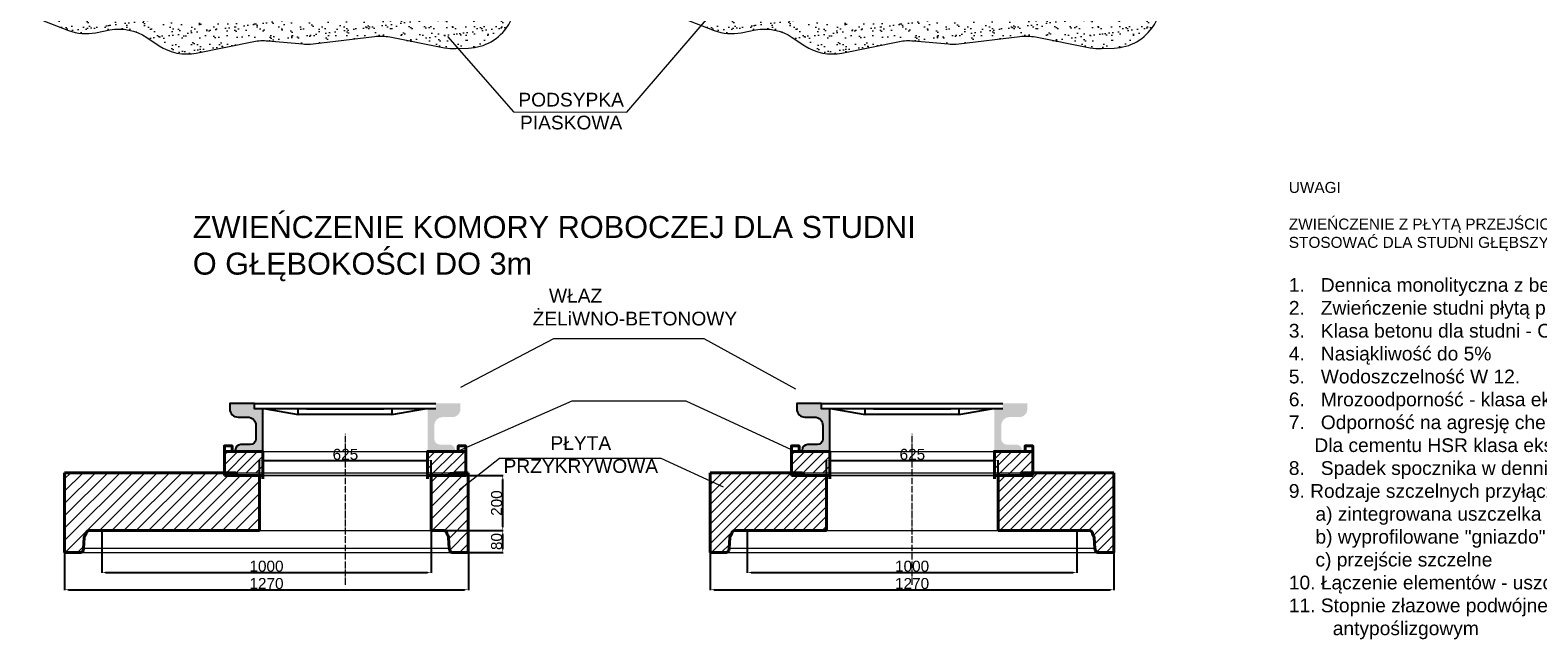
# Model space of a CAD drawing. Header units: millimetres. Extents: x 2899 to 19905, y -19 to 6657.
# Tile 1 of 6: x 3217 to 8707, y -19 to 2202. Entities that reach past the tile are written whole.
import ezdxf

# ---------------------------------------------------------------- set-up
doc = ezdxf.new("R2010")
doc.units = ezdxf.units.MM
doc.linetypes.add('ACAD_ISO04W100', pattern=[30.5, 24, -3, 0.5, -3])
doc.layers.add('kresk', color=7, linetype='Continuous')
doc.layers.add('studnia', color=3, linetype='Continuous')
for name, color, linetype, lineweight in [('odnośniki', 7, 'Continuous', 15), ('Osie', 222, 'ACAD_ISO04W100', 20), ('Przekrój', 1, 'Continuous', 40), ('Ramka', 4, 'Continuous', 13), ('Szrafowanie', 251, 'Continuous', 9), ('Tabela 1', 7, 'Continuous', 20), ('Widok', 8, 'Continuous', 20), ('Wymiarowanie', 84, 'Continuous', 13)]:
    doc.layers.add(name, color=color, linetype=linetype, lineweight=lineweight)
doc.styles.add('arial', font='arial.ttf')
doc.dimstyles.new('ISO-25', dxfattribs={"dimtxt": 40, "dimasz": 14, "dimexe": 1.25, "dimexo": 0.625, "dimgap": 2, "dimtad": 1, "dimtxsty": 'arial', "dimcen": 2.5, "dimadec": 0, "dimazin": 0, "dimtfac": 1, "dimtmove": 0, "dimatfit": 3, "dimfxl": 0, "dimarcsym": 0})
pattern_1 = [(45, (-69589.763, 6616.35), (-22.45064, 22.45064), [])]
pattern_2 = [(45, (-116239.69, -12177.29), (-17.960512, 17.960512), [])]
pattern_3 = [(45, (-9744.503, -990.024), (-17.960512, 17.960512), [])]
pattern_4 = [(45, (-114175.232, -12177.29), (-17.960512, 17.960512), [])]

# ---------------------------------------------------------------- blocks, each defined once
blk = doc.blocks.new('*D27')
at = {"layer": 'Defpoints', "color": 0, "transparency": 16777216}
for p in [(4677.6, 634.3), (4052.6, 579.4), (4677.6, 579.4)]:
    blk.add_point(p, dxfattribs=at)
at = {"layer": 'Wymiarowanie', "color": 0, "lineweight": -2, "transparency": 16777216}
for p, q in [((4052.6, 580), (4052.6, 635.5)), ((4066.6, 634.3), (4663.6, 634.3)), ((4677.6, 580), (4677.6, 635.5))]:
    blk.add_line(p, q, dxfattribs=at)
at = {"layer": 'Wymiarowanie', "color": 0, "transparency": 16777216}
for points in [[(4066.6, 636.6), (4066.6, 632), (4052.6, 634.3)], [(4663.6, 636.6), (4663.6, 632), (4677.6, 634.3)]]:
    blk.add_solid(points, dxfattribs=at)
at = {"layer": 'Wymiarowanie', "color": 0, "transparency": 16777216, "insert": (4365.1, 656.7), "char_height": 40, "attachment_point": 5, "style": 'arial'}
blk.add_mtext('625', dxfattribs=at)
blk = doc.blocks.new('*D23')
at = {"layer": 'Defpoints', "color": 0, "transparency": 16777216}
for p in [(3477.6, 379.4), (4677.6, 379.4), (4677.6, 227)]:
    blk.add_point(p, dxfattribs=at)
at = {"layer": 'Wymiarowanie', "color": 0, "lineweight": -2, "transparency": 16777216}
for p, q in [((3477.6, 378.8), (3477.6, 225.8)), ((4677.6, 378.8), (4677.6, 225.8)), ((3491.6, 227), (4663.6, 227))]:
    blk.add_line(p, q, dxfattribs=at)
at = {"layer": 'Wymiarowanie', "color": 0, "transparency": 16777216}
for points in [[(3491.6, 229.3), (3491.6, 224.7), (3477.6, 227)], [(4663.6, 229.3), (4663.6, 224.7), (4677.6, 227)]]:
    blk.add_solid(points, dxfattribs=at)
at = {"layer": 'Wymiarowanie', "color": 0, "transparency": 16777216, "insert": (4077.6, 249.4), "char_height": 40, "attachment_point": 5, "style": 'arial'}
blk.add_mtext('1000', dxfattribs=at)
blk = doc.blocks.new('*D28')
at = {"layer": 'Defpoints', "color": 0, "transparency": 16777216}
for p in [(3342.6, 299.4), (4812.6, 299.4), (4812.6, 163.9)]:
    blk.add_point(p, dxfattribs=at)
at = {"layer": 'Wymiarowanie', "color": 0, "lineweight": -2, "transparency": 16777216}
for p, q in [((3342.6, 298.8), (3342.6, 162.7)), ((4812.6, 298.8), (4812.6, 162.7)), ((3356.6, 163.9), (4798.6, 163.9))]:
    blk.add_line(p, q, dxfattribs=at)
at = {"layer": 'Wymiarowanie', "color": 0, "transparency": 16777216}
for points in [[(3356.6, 166.3), (3356.6, 161.6), (3342.6, 163.9)], [(4798.6, 166.3), (4798.6, 161.6), (4812.6, 163.9)]]:
    blk.add_solid(points, dxfattribs=at)
at = {"layer": 'Wymiarowanie', "color": 0, "transparency": 16777216, "insert": (4077.6, 186.4), "char_height": 40, "attachment_point": 5, "style": 'arial'}
blk.add_mtext('1270', dxfattribs=at)
blk = doc.blocks.new('*D29')
at = {"layer": 'Defpoints', "color": 0, "transparency": 16777216}
for p in [(4700.8, 379.4), (4937.9, 379.4), (4812.6, 299.4)]:
    blk.add_point(p, dxfattribs=at)
at = {"layer": 'Wymiarowanie', "color": 0, "lineweight": -2, "transparency": 16777216}
for p, q in [((4701.4, 379.4), (4939.2, 379.4)), ((4937.9, 313.4), (4937.9, 365.4)), ((4813.2, 299.4), (4939.2, 299.4))]:
    blk.add_line(p, q, dxfattribs=at)
at = {"layer": 'Wymiarowanie', "color": 0, "transparency": 16777216}
for points in [[(4935.6, 365.4), (4940.2, 365.4), (4937.9, 379.4)], [(4935.6, 313.4), (4940.2, 313.4), (4937.9, 299.4)]]:
    blk.add_solid(points, dxfattribs=at)
at = {"layer": 'Wymiarowanie', "color": 0, "transparency": 16777216, "insert": (4915.5, 339.4), "char_height": 40, "attachment_point": 5, "rotation": 90, "style": 'arial'}
blk.add_mtext('80', dxfattribs=at)
blk = doc.blocks.new('*D30')
at = {"layer": 'Defpoints', "color": 0, "transparency": 16777216}
for p in [(4757.6, 579.4), (4937.9, 579.4), (4700.8, 379.4)]:
    blk.add_point(p, dxfattribs=at)
at = {"layer": 'Wymiarowanie', "color": 0, "lineweight": -2, "transparency": 16777216}
for p, q in [((4758.2, 579.4), (4939.2, 579.4)), ((4937.9, 393.4), (4937.9, 565.4)), ((4701.4, 379.4), (4939.2, 379.4))]:
    blk.add_line(p, q, dxfattribs=at)
at = {"layer": 'Wymiarowanie', "color": 0, "transparency": 16777216}
for points in [[(4935.6, 565.4), (4940.2, 565.4), (4937.9, 579.4)], [(4935.6, 393.4), (4940.2, 393.4), (4937.9, 379.4)]]:
    blk.add_solid(points, dxfattribs=at)
at = {"layer": 'Wymiarowanie', "color": 0, "transparency": 16777216, "insert": (4915.5, 479.4), "char_height": 40, "attachment_point": 5, "rotation": 90, "style": 'arial'}
blk.add_mtext('200', dxfattribs=at)
blk = doc.blocks.new('*D31')
at = {"layer": 'Defpoints', "color": 0, "transparency": 16777216}
for p in [(6742, 634.3), (6117, 579.4), (6742, 579.4)]:
    blk.add_point(p, dxfattribs=at)
at = {"layer": 'Wymiarowanie', "color": 0, "lineweight": -2, "transparency": 16777216}
for p, q in [((6117, 580), (6117, 635.5)), ((6131, 634.3), (6728, 634.3)), ((6742, 580), (6742, 635.5))]:
    blk.add_line(p, q, dxfattribs=at)
at = {"layer": 'Wymiarowanie', "color": 0, "transparency": 16777216}
for points in [[(6131, 636.6), (6131, 632), (6117, 634.3)], [(6728, 636.6), (6728, 632), (6742, 634.3)]]:
    blk.add_solid(points, dxfattribs=at)
at = {"layer": 'Wymiarowanie', "color": 0, "transparency": 16777216, "insert": (6429.5, 656.7), "char_height": 40, "attachment_point": 5, "style": 'arial'}
blk.add_mtext('625', dxfattribs=at)
blk = doc.blocks.new('*D24')
at = {"layer": 'Defpoints', "color": 0, "transparency": 16777216}
for p in [(5828.4, 379.4), (7028.4, 379.4), (7028.4, 227)]:
    blk.add_point(p, dxfattribs=at)
at = {"layer": 'Wymiarowanie', "color": 0, "lineweight": -2, "transparency": 16777216}
for p, q in [((5828.4, 378.8), (5828.4, 225.8)), ((7028.4, 378.8), (7028.4, 225.8)), ((5842.4, 227), (7014.4, 227))]:
    blk.add_line(p, q, dxfattribs=at)
at = {"layer": 'Wymiarowanie', "color": 0, "transparency": 16777216}
for points in [[(5842.4, 229.3), (5842.4, 224.7), (5828.4, 227)], [(7014.4, 229.3), (7014.4, 224.7), (7028.4, 227)]]:
    blk.add_solid(points, dxfattribs=at)
at = {"layer": 'Wymiarowanie', "color": 0, "transparency": 16777216, "insert": (6428.4, 249.4), "char_height": 40, "attachment_point": 5, "style": 'arial'}
blk.add_mtext('1000', dxfattribs=at)
blk = doc.blocks.new('*D32')
at = {"layer": 'Defpoints', "color": 0, "transparency": 16777216}
for p in [(5693.4, 299.4), (7163.4, 299.4), (7163.4, 163.9)]:
    blk.add_point(p, dxfattribs=at)
at = {"layer": 'Wymiarowanie', "color": 0, "lineweight": -2, "transparency": 16777216}
for p, q in [((5693.4, 298.8), (5693.4, 162.7)), ((7163.4, 298.8), (7163.4, 162.7)), ((5707.4, 163.9), (7149.4, 163.9))]:
    blk.add_line(p, q, dxfattribs=at)
at = {"layer": 'Wymiarowanie', "color": 0, "transparency": 16777216}
for points in [[(5707.4, 166.3), (5707.4, 161.6), (5693.4, 163.9)], [(7149.4, 166.3), (7149.4, 161.6), (7163.4, 163.9)]]:
    blk.add_solid(points, dxfattribs=at)
at = {"layer": 'Wymiarowanie', "color": 0, "transparency": 16777216, "insert": (6428.4, 186.4), "char_height": 40, "attachment_point": 5, "style": 'arial'}
blk.add_mtext('1270', dxfattribs=at)

msp = doc.modelspace()

# ---------------------------------------------------------------- hatches: boundary and pattern name
at = {"layer": 'kresk'}
h = msp.add_hatch(color=0, dxfattribs=at)
h.paths.add_polyline_path([(4063.952, 822.553), (4033.952, 822.553), (4033.952, 842.553), (3943.987, 842.553), (3943.987, 822.553, 0.41421356), (3973.987, 792.553), (4008.952, 792.553, -0.41421356), (4038.952, 762.553), (4038.952, 712.553, -0.41421356), (4018.952, 692.553), (3983.952, 692.553, 0.41421356), (3963.952, 672.553), (3963.952, 667.553), (4063.952, 667.553)])
h.paths.add_polyline_path([(4783.917, 822.553), (4783.917, 842.553), (4693.952, 842.553), (4693.952, 822.553), (4663.952, 822.553), (4663.952, 667.553), (4763.952, 667.553), (4763.952, 672.553, 0.41421356), (4743.952, 692.553), (4708.952, 692.553, -0.41421356), (4688.952, 712.553), (4688.952, 762.553, -0.41421356), (4718.952, 792.553), (4753.917, 792.553, 0.41421356)])
h = msp.add_hatch(color=0, dxfattribs=at)
h.paths.add_polyline_path([(6128.411, 822.553), (6098.411, 822.553), (6098.411, 842.553), (6008.446, 842.553), (6008.446, 822.553, 0.41421356), (6038.446, 792.553), (6073.411, 792.553, -0.41421356), (6103.411, 762.553), (6103.411, 712.553, -0.41421356), (6083.411, 692.553), (6048.411, 692.553, 0.41421356), (6028.411, 672.553), (6028.411, 667.553), (6128.411, 667.553)])
h.paths.add_polyline_path([(6848.376, 822.553), (6848.376, 842.553), (6758.411, 842.553), (6758.411, 822.553), (6728.411, 822.553), (6728.411, 667.553), (6828.411, 667.553), (6828.411, 672.553, 0.41421356), (6808.411, 692.553), (6773.411, 692.553, -0.41421356), (6753.411, 712.553), (6753.411, 762.553, -0.41421356), (6783.411, 792.553), (6818.376, 792.553, 0.41421356)])
at = {"layer": 'Ramka'}
h = msp.add_hatch(dxfattribs=at)
h.set_pattern_fill('AR-SAND', color=0, style=0)
h.set_pattern_definition([(37.5, (-9518.235, -547.92), (-1.60003, 48.94132), [0, -38.608, 0, -43.18, 0, -41.275]), (7.5, (-9518.235, -547.92), (44.95233, 71.6825), [0, -20.828, 0, -34.798, 0, -13.335]), (327.5, (-9549.477, -547.92), (79.09924, 0.14372), [0, -12.7, 0, -45.72, 0, -59.69]), (317.5, (-9549.48, -547.92), (76.35565, 22.29293), [0, -6.35, 0, -29.972, 0, -34.29])])
h.paths.add_polyline_path([(4963.734, 2281.52), (4952.94, 2303.403), (3217.049, 2303.403), (3236.824, 2263.532, 0.18866992), (3269.19, 2234.133), (3356.829, 2200.699, 0.140014), (3455.333, 2192.184), (3507.109, 2202.248, -0.19761045), (3641.36, 2175.284), (3686.7, 2145.032, 0.19897365), (3821.878, 2118.251), (4031.15, 2160.07, -0.07226719), (4082.839, 2162.809), (4209.591, 2151.2, 0.05324318), (4247.814, 2151.775), (4470.331, 2178.931, -0.07899769), (4526.819, 2176.883), (4726.251, 2137.722, 0.05745496), (4767.354, 2134.463), (4812.901, 2136.089, 0.24596293), (4957.983, 2218.776), (4960.423, 2222.579, 0.26298443)])
h = msp.add_hatch(dxfattribs=at)
h.set_pattern_fill('AR-SAND', color=0, style=0)
h.set_pattern_definition([(37.5, (-7167.4, -547.92), (-1.60003, 48.94132), [0, -38.608, 0, -43.18, 0, -41.275]), (7.5, (-7167.4, -547.92), (44.95233, 71.6825), [0, -20.828, 0, -34.798, 0, -13.335]), (327.5, (-7198.644, -547.92), (79.09924, 0.14372), [0, -12.7, 0, -45.72, 0, -59.69]), (317.5, (-7198.644, -547.92), (76.35565, 22.29293), [0, -6.35, 0, -29.972, 0, -34.29])])
h.paths.add_polyline_path([(7314.567, 2281.52), (7303.773, 2303.403), (5567.882, 2303.403), (5587.658, 2263.532, 0.18866992), (5620.023, 2234.133), (5707.662, 2200.699, 0.140014), (5806.167, 2192.184), (5857.942, 2202.248, -0.19761045), (5992.194, 2175.284), (6037.533, 2145.032, 0.19897365), (6172.711, 2118.251), (6381.983, 2160.07, -0.07226719), (6433.673, 2162.809), (6560.425, 2151.2, 0.05324318), (6598.647, 2151.775), (6821.164, 2178.931, -0.07899769), (6877.653, 2176.883), (7077.085, 2137.722, 0.05745496), (7118.187, 2134.463), (7163.735, 2136.089, 0.24596293), (7308.817, 2218.776), (7311.257, 2222.579, 0.26298443)])
at = {"layer": 'Szrafowanie'}
h = msp.add_hatch(dxfattribs=at)
h.set_pattern_fill('ANSI31', color=256, scale=8, style=0)
h.set_pattern_definition(pattern_2)
h.paths.add_polyline_path([(4063.952, 667.553), (3963.952, 667.553), (3924.503, 667.553), (3924.503, 590.038), (3965.425, 590.038), (4063.952, 590.038)])
h = msp.add_hatch(dxfattribs=at)
h.set_pattern_fill('ANSI31', color=256, scale=8, style=0)
h.set_pattern_definition(pattern_2)
h.paths.add_polyline_path([(4803.402, 667.553), (4663.952, 667.553), (4663.952, 579.413), (4740.452, 579.413), (4745.274, 587.413), (4772.452, 587.413), (4772.452, 579.413), (4803.402, 579.413)])
h = msp.add_hatch(dxfattribs=at)
h.set_pattern_fill('ANSI31', color=256, scale=8, style=0)
h.set_pattern_definition(pattern_4)
h.paths.add_polyline_path([(6128.411, 667.553), (6028.411, 667.553), (5988.961, 667.553), (5988.961, 590.038), (6029.884, 590.038), (6128.411, 590.038)])
h = msp.add_hatch(dxfattribs=at)
h.set_pattern_fill('ANSI31', color=256, scale=8, style=0)
h.set_pattern_definition(pattern_4)
h.paths.add_polyline_path([(6867.86, 667.553), (6728.411, 667.553), (6728.411, 579.413), (6804.911, 579.413), (6809.732, 587.413), (6836.911, 587.413), (6836.911, 579.413), (6867.86, 579.413)])
h = msp.add_hatch(dxfattribs=at)
h.set_pattern_fill('ANSI31', color=256, scale=10, style=0)
h.set_pattern_definition(pattern_1)
h.paths.add_polyline_path([(3342.577, 589.413), (3342.577, 299.413), (3400.142, 299.413, 0.33979587), (3409.804, 306.837), (3411.824, 314.413), (3414.327, 354.39, -0.21559196), (3417.73, 361.908, 0.21542843), (3421.121, 369.413, -0.41418923), (3431.121, 379.413), (4052.577, 379.413), (4052.577, 579.413), (3972.577, 579.413), (3966.55, 589.413)])
h = msp.add_hatch(dxfattribs=at)
h.set_pattern_fill('ANSI31', color=256, scale=10, style=0)
h.set_pattern_definition(pattern_1)
h.paths.add_polyline_path([(4677.577, 379.413), (4724.033, 379.413, -0.41420254), (4734.034, 369.412, 0.21541655), (4737.425, 361.908, -0.21559196), (4740.827, 354.39), (4743.33, 314.413), (4745.35, 306.837, 0.33979587), (4755.012, 299.413), (4812.577, 299.413), (4812.577, 589.413), (4763.604, 589.413), (4757.577, 579.413), (4677.577, 579.413)])
h = msp.add_hatch(dxfattribs=at)
h.set_pattern_fill('ANSI31', color=256, scale=8, style=0)
h.set_pattern_definition(pattern_3)
h.paths.add_polyline_path([(6117.035, 579.413), (5988.961, 579.413), (5988.961, 589.962), (5693.411, 589.413), (5693.411, 299.413), (5750.975, 299.413, 0.33979587), (5760.638, 306.837), (5762.658, 314.413), (5765.16, 354.39, -0.21559196), (5768.563, 361.908, 0.21542843), (5771.954, 369.413, -0.41418923), (5781.955, 379.413), (6117.035, 379.413)])
h = msp.add_hatch(dxfattribs=at)
h.set_pattern_fill('ANSI31', color=256, scale=8, style=0)
h.set_pattern_definition(pattern_3)
h.paths.add_polyline_path([(7163.411, 589.413), (6867.86, 589.413), (6867.86, 579.413), (6742.035, 579.413), (6742.035, 379.413), (7074.866, 379.413, -0.41418695), (7084.867, 369.413, 0.21544032), (7088.258, 361.908, -0.21559196), (7091.661, 354.39), (7094.163, 314.413), (7096.183, 306.837, 0.33979587), (7105.846, 299.413), (7163.411, 299.413)])

# ---------------------------------------------------------------- linework, layer by layer
at = {"layer": 'odnośniki'}
for points in [[(4737.145, 2178.547), (4977.258, 1903.712), (5389.89, 1903.441), (5686.546, 2249.419)], [(4785.693, 900.978), (5124.289, 1079.336), (5670.084, 1079.336), (6004.313, 895.543)], [(4785.693, 673.302), (5191.108, 851.661), (5604.882, 851.661), (6004.313, 667.867)], [(4779.671, 527.909), (4926.359, 642.843), (5513.63, 642.843), (5740.144, 538.296)]]:
    msp.add_lwpolyline(points, dxfattribs=at)
at = {"layer": 'Osie'}
for p, q in [((4365.077, 181.967), (4365.077, 731.17)), ((6428.411, 181.967), (6428.411, 731.17))]:
    msp.add_line(p, q, dxfattribs=at)
at = {"layer": 'Przekrój'}
for p, q in [((3342.577, 299.413), (3342.577, 589.413)), ((3342.577, 589.413), (3966.55, 589.413)), ((3971.452, 580.038), (3965.425, 590.038)), ((3972.577, 579.413), (3966.55, 589.413)), ((4051.452, 580.038), (3971.452, 580.038)), ((4052.577, 579.413), (3972.577, 579.413)), ((4052.577, 579.413), (4052.577, 379.413)), ((4676.452, 579.413), (4740.452, 579.413)), ((4677.577, 579.413), (4677.577, 379.413)), ((4677.577, 579.413), (4757.577, 579.413)), ((4740.452, 579.413), (4745.274, 587.413)), ((4772.452, 587.413), (4745.274, 587.413)), ((4757.577, 579.413), (4763.604, 589.413)), ((4812.577, 589.413), (4763.604, 589.413)), ((4812.577, 299.413), (4812.577, 589.413)), ((5693.411, 589.413), (6029.884, 590.038)), ((5693.411, 299.413), (5693.411, 589.413)), ((6035.911, 580.038), (6029.884, 590.038)), ((6037.035, 579.413), (6031.009, 589.413)), ((6115.911, 580.038), (6035.911, 580.038)), ((6117.035, 579.413), (6037.035, 579.413)), ((6117.035, 579.413), (6117.035, 379.413)), ((6740.911, 579.413), (6804.911, 579.413)), ((6742.035, 579.413), (6742.035, 379.413)), ((6742.035, 579.413), (6822.035, 579.413)), ((6822.035, 579.413), (6828.062, 589.413)), ((7163.411, 589.413), (6828.062, 589.413)), ((7163.411, 299.413), (7163.411, 589.413)), ((3414.327, 354.39), (3411.824, 314.413)), ((3431.121, 379.413), (4052.577, 379.413)), ((4724.033, 379.413), (4677.577, 379.413)), ((4740.827, 354.39), (4743.33, 314.413)), ((5765.16, 354.39), (5762.658, 314.413)), ((5781.955, 379.413), (6117.035, 379.413)), ((7074.867, 379.413), (6742.035, 379.413)), ((7091.661, 354.39), (7094.163, 314.413)), ((3342.577, 299.413), (3400.142, 299.413)), ((3411.824, 314.413), (3409.804, 306.837)), ((4743.33, 314.413), (4745.35, 306.837)), ((4812.577, 299.413), (4755.012, 299.413)), ((5693.411, 299.413), (5750.975, 299.413)), ((5762.658, 314.413), (5760.638, 306.837)), ((7094.163, 314.413), (7096.183, 306.837)), ((7163.411, 299.413), (7105.846, 299.413))]:
    msp.add_line(p, q, dxfattribs=at)
for points in [[(3952.286, 667.553), (3952.286, 687.553), (3924.503, 687.553), (3924.503, 667.553)], [(4063.952, 567.553), (4063.952, 667.553), (3924.503, 667.553), (3924.503, 579.413)], [(4663.952, 567.553), (4663.952, 667.553), (4803.402, 667.553), (4803.402, 579.413)], [(4775.618, 667.553), (4775.618, 687.553), (4803.402, 687.553), (4803.402, 667.553)], [(6016.744, 667.553), (6016.744, 687.553), (5988.961, 687.553), (5988.961, 667.553)], [(6128.411, 567.553), (6128.411, 667.553), (5988.961, 667.553), (5988.961, 579.413)], [(6728.411, 567.553), (6728.411, 667.553), (6867.86, 667.553), (6867.86, 579.413)], [(6840.077, 667.553), (6840.077, 687.553), (6867.86, 687.553), (6867.86, 667.553)], [(3924.503, 579.413), (4063.952, 579.413)], [(4803.402, 579.413), (4663.952, 579.413)], [(5988.961, 579.413), (6128.411, 579.413)], [(6867.86, 579.413), (6728.411, 579.413)]]:
    msp.add_lwpolyline(points, dxfattribs=at)
for centre, radius, start, end in [((3424.341, 354.387), 10.015, 131.367996, 179.981774), ((3411.121, 369.413), 10, 311.316557, 0), ((3431.121, 369.412), 10.001, 90.002156, 179.994794), ((4724.033, 369.412), 10.001, 0.005206, 89.997844), ((4744.034, 369.413), 10, 180, 228.683443), ((4730.813, 354.387), 10.015, 0.018226, 48.632004), ((5775.175, 354.387), 10.015, 131.367996, 179.981774), ((5761.954, 369.413), 10, 311.316557, 0), ((5781.955, 369.412), 10.001, 90.002156, 179.994794), ((7074.866, 369.412), 10.001, 0.005206, 89.997844), ((7094.867, 369.413), 10, 180, 228.683443), ((7081.646, 354.387), 10.015, 0.018226, 48.632004), ((3400.142, 309.413), 10, 270, 345.070194), ((4755.012, 309.413), 10, 194.929806, 270), ((5750.975, 309.413), 10, 270, 345.070194), ((7105.846, 309.413), 10, 194.929806, 270)]:
    msp.add_arc(centre, radius, start, end, dxfattribs=at)
at = {"layer": 'Ramka', "color": 0}
for points in [[(3217.049, 2303.403), (3236.824, 2263.532, 0.18866992), (3269.19, 2234.133), (3356.829, 2200.699, 0.140014), (3455.333, 2192.184), (3507.109, 2202.248, -0.19761045), (3641.36, 2175.284), (3686.7, 2145.032, 0.19897365), (3821.878, 2118.251), (4031.15, 2160.07, -0.07226719), (4082.839, 2162.809), (4209.591, 2151.2, 0.05324318), (4247.814, 2151.775), (4470.331, 2178.931, -0.07899769), (4526.819, 2176.883), (4726.251, 2137.722, 0.05745496), (4767.354, 2134.463), (4812.901, 2136.089, 0.24596293), (4957.983, 2218.776), (4960.423, 2222.579, 0.26298443), (4963.734, 2281.52), (4952.94, 2303.403)], [(5567.882, 2303.403), (5587.658, 2263.532, 0.18866992), (5620.023, 2234.133), (5707.662, 2200.699, 0.140014), (5806.167, 2192.184), (5857.942, 2202.248, -0.19761045), (5992.194, 2175.284), (6037.533, 2145.032, 0.19897365), (6172.711, 2118.251), (6381.983, 2160.07, -0.07226719), (6433.673, 2162.809), (6560.425, 2151.2, 0.05324318), (6598.647, 2151.775), (6821.164, 2178.931, -0.07899769), (6877.653, 2176.883), (7077.085, 2137.722, 0.05745496), (7118.187, 2134.463), (7163.735, 2136.089, 0.24596293), (7308.817, 2218.776), (7311.257, 2222.579, 0.26298443), (7314.567, 2281.52), (7303.773, 2303.403)]]:
    msp.add_lwpolyline(points, format="xyb", dxfattribs=at)
at = {"layer": 'studnia', "color": 0}
for p, q in [((4033.952, 842.553), (4693.952, 842.553)), ((6098.411, 842.553), (6758.411, 842.553)), ((4693.952, 822.553), (4033.952, 822.553)), ((4074.67, 822.553), (4193.301, 801.723)), ((4193.301, 801.723), (4193.301, 822.553)), ((4534.604, 801.723), (4193.301, 801.723)), ((4223.301, 822.553), (4504.604, 822.553)), ((4534.604, 801.723), (4653.234, 822.553)), ((4534.604, 822.553), (4534.604, 801.723)), ((6758.411, 822.553), (6098.411, 822.553)), ((6139.129, 822.553), (6257.759, 801.723)), ((6257.759, 801.723), (6257.759, 822.553)), ((6599.062, 801.723), (6257.759, 801.723)), ((6287.759, 822.553), (6569.062, 822.553)), ((6599.062, 801.723), (6717.692, 822.553)), ((6599.062, 822.553), (6599.062, 801.723))]:
    msp.add_line(p, q, dxfattribs=at)
for points in [[(4063.952, 822.553), (4033.952, 822.553), (4033.952, 842.553), (3943.987, 842.553), (3943.987, 822.553, 0.41421356), (3973.987, 792.553), (4008.952, 792.553, -0.41421356), (4038.952, 762.553), (4038.952, 712.553, -0.41421356), (4018.952, 692.553), (3983.952, 692.553, 0.41421356), (3963.952, 672.553), (3963.952, 667.553), (4063.952, 667.553)], [(6128.411, 822.553), (6098.411, 822.553), (6098.411, 842.553), (6008.446, 842.553), (6008.446, 822.553, 0.41421356), (6038.446, 792.553), (6073.411, 792.553, -0.41421356), (6103.411, 762.553), (6103.411, 712.553, -0.41421356), (6083.411, 692.553), (6048.411, 692.553, 0.41421356), (6028.411, 672.553), (6028.411, 667.553), (6128.411, 667.553)]]:
    msp.add_lwpolyline(points, format="xyb", close=True, dxfattribs=at)
at = {"layer": 'Widok'}
for p, q in [((3965.425, 590.038), (4773.077, 590.038)), ((3966.55, 589.413), (4763.604, 589.413)), ((4051.452, 579.413), (4676.452, 579.413)), ((4052.577, 579.413), (4677.577, 579.413)), ((6029.884, 590.038), (6837.536, 590.038)), ((6031.009, 589.413), (6828.062, 589.413)), ((6115.911, 579.413), (6740.911, 579.413)), ((6117.035, 579.413), (6742.035, 579.413)), ((4052.577, 379.413), (4677.577, 379.413)), ((6117.035, 379.413), (7028.411, 379.413)), ((3400.142, 299.413), (4755.012, 299.413)), ((4743.33, 314.413), (3411.824, 314.413)), ((5750.975, 299.413), (7105.846, 299.413)), ((7094.163, 314.413), (5762.658, 314.413))]:
    msp.add_line(p, q, dxfattribs=at)
for points in [[(4063.952, 667.553), (4663.952, 667.553)], [(6128.411, 667.553), (6728.411, 667.553)], [(4663.952, 579.413), (4063.952, 579.413)], [(6728.411, 579.413), (6128.411, 579.413)]]:
    msp.add_lwpolyline(points, dxfattribs=at)

# ---------------------------------------------------------------- texts
at = {"layer": 'Tabela 1', "insert": (7800.215, 1648.868), "char_height": 40, "width": 2811.19689, "attachment_point": 1, "style": 'arial'}
msp.add_mtext('UWAGI\\P\\PZWIEŃCZENIE Z PŁYTĄ PRZEJŚCIOWĄ I KOMINEM DN800mm \\PSTOSOWAĆ DLA STUDNI GŁĘBSZYCH NIŻ 3m\\P\\pxt2.5;{\\H1.25x;\\P1.   Dennica monolityczna z betonu SCC.\\P2.   Zwieńczenie studni płytą przykrywową.\\P\\pt0;3.   Klasa betonu dla studni - C35/45.\\P4.   Nasiąkliwość do 5%\\P5.   Wodoszczelność W 12.\\P6.   Mrozoodporność - klasa ekspozycji do XF4.\\P\\pt2.5;7.   Odporność na agresję chemiczną - klasa ekspozycji XA1.\\P \\T1.75; \\T2.05; \\T1;Dla cementu HSR klasa ekspozycji XA2 lub XA3.\\P8.   Spadek spocznika w dennicy 5%\\P\\pt0;9. Rodzaje szczelnych przyłączy w podstawie studni:\\P     a) zintegrowana uszczelka\\P     b) wyprofilowane "gniazdo" z betonu \\P     c) przejście szczelne\\P10. Łączenie elementów - uszczelki elastromerowe.\\P11. Stopnie złazowe podwójne - pokryte tworzywem\\P^Iantypoślizgowym}', dxfattribs=at)
at = {"layer": 'Wymiarowanie', "attachment_point": 1, "style": 'arial'}
for s, insert, char_height, width in [('\\pxqc;PODSYPKA PIASKOWA', (4865.968, 1973.498), 50, 641.97546), ('ZWIEŃCZENIE KOMORY ROBOCZEJ DLA STUDNI \\PO GŁĘBOKOŚCI DO 3m', (3809.313, 1524.765), 80, 2751.93811), ('\\pi59.665;WŁAZ ŻELiWNO-BETONOWY', (5046.455, 1259.709), 50, 790.66011), ('\\pi213.01;PŁYTA \\P\\pi42.304;PRZYKRYWOWA', (4898.495, 722.923), 50, 641.97546)]:
    msp.add_mtext(s, dxfattribs=dict(at, insert=insert, char_height=char_height, width=width))

# ---------------------------------------------------------------- dimensions: what is measured, and where the dimension line sits
at = {"layer": 'Wymiarowanie'}
for base, p1, p2, picture, middle in [((4677.577, 634.295), (4052.577, 579.413), (4677.577, 579.413), '*D27', (4365.077, 656.732)), ((6742.035, 634.295), (6117.035, 579.413), (6742.035, 579.413), '*D31', (6429.535, 656.732))]:
    dim = msp.add_linear_dim(base=base, p1=p1, p2=p2, dimstyle='ISO-25', dxfattribs=at)
    dim.commit()
    dim.dimension.update_dxf_attribs({"geometry": picture, "text_midpoint": middle})
dim = msp.add_linear_dim(base=(4937.907, 579.413), p1=(4700.805, 379.413), p2=(4757.577, 579.413), angle=90, dimstyle='ISO-25', override={"dimtmove": 1}, dxfattribs=at)
dim.commit()
dim.dimension.update_dxf_attribs({"geometry": '*D30', "text_midpoint": (4915.47, 479.413)})
for base, p1, p2, text, picture, middle in [((4677.577, 227.009), (3477.577, 379.413), (4677.577, 379.413), '1000', '*D23', (4077.577, 249.445)), ((7028.411, 227.009), (5828.411, 379.413), (7028.411, 379.413), '1000', '*D24', (6428.411, 249.445)), ((4812.577, 163.948), (3342.577, 299.413), (4812.577, 299.413), '1270', '*D28', (4077.577, 186.385)), ((7163.411, 163.948), (5693.411, 299.413), (7163.411, 299.413), '1270', '*D32', (6428.411, 186.385))]:
    dim = msp.add_linear_dim(base=base, p1=p1, p2=p2, text=text, dimstyle='ISO-25', dxfattribs=at)
    dim.commit()
    dim.dimension.update_dxf_attribs({"geometry": picture, "text_midpoint": middle})
dim = msp.add_linear_dim(base=(4937.907, 379.413), p1=(4812.577, 299.413), p2=(4700.805, 379.413), angle=90, dimstyle='ISO-25', dxfattribs=at)
dim.commit()
dim.dimension.update_dxf_attribs({"geometry": '*D29', "text_midpoint": (4915.47, 339.413)})

doc.saveas('drawing.dxf')
